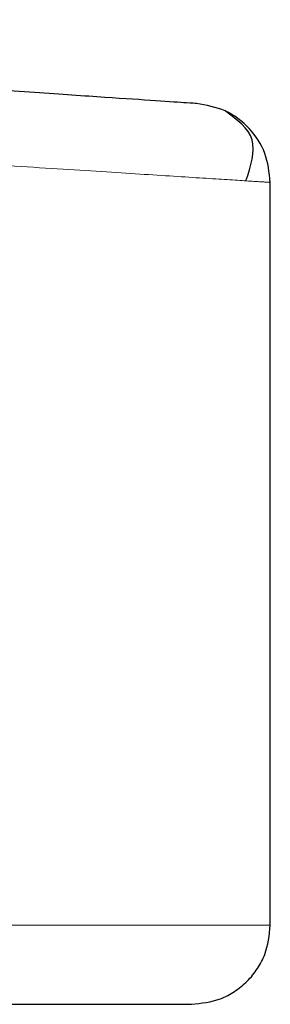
# Model space of a CAD drawing. Header units: millimetres. Extents: x 20 to 263, y 82 to 179.
# Tile 6 of 76: x 35.422 to 35.587, y 82.312 to 82.961. Entities that reach past the tile are written whole.
import ezdxf

# ---------------------------------------------------------------- set-up
doc = ezdxf.new("R2010")
doc.units = ezdxf.units.MM
doc.linetypes.add('PHANTOM', pattern=[12.7, 6.35, -1.27, 1.27, -1.27, 1.27, -1.27])

msp = doc.modelspace()

# ---------------------------------------------------------------- linework, layer by layer
at = {"color": 7, "linetype": 'Continuous', "lineweight": 25}
msp.add_line((35.58688, 82.36439), (35.58688, 82.85358), dxfattribs=at)
at = {"color": 8, "linetype": 'PHANTOM', "lineweight": 18}
msp.add_line((35.58688, 82.36439), (34.58056, 82.36439), dxfattribs=at)
at = {"color": 7, "linetype": 'Continuous', "lineweight": 25}
for points, knots in [([(35.53831, 82.90551), (35.537, 82.9056), (35.53437, 82.90577), (35.51325, 82.90719), (35.47986, 82.90943), (35.43343, 82.91254), (35.37498, 82.91646), (35.30523, 82.92114), (35.22521, 82.9265), (35.13605, 82.93248), (35.03903, 82.93898), (34.93549, 82.94592), (34.82708, 82.95319), (34.75218, 82.95821), (34.71472, 82.96072)], [0, 0, 0, 0, 0.083265, 0.166495, 0.249769, 0.333065, 0.416337, 0.499665, 0.583021, 0.66636, 0.749752, 0.83317, 0.916563, 1, 1, 1, 1]), ([(35.58688, 82.85358), (35.58616, 82.86011), (35.58473, 82.87317), (35.57366, 82.88989), (35.55771, 82.90206), (35.54478, 82.90436), (35.53831, 82.90551)], [0, 0, 0, 0, 0.249997, 0.500004, 0.750002, 1, 1, 1, 1]), ([(35.57077, 82.8546), (35.57397, 82.86428), (35.58032, 82.88348), (35.56483, 82.89493), (35.55714, 82.90061)], [0, 0, 0, 0, 0.503796, 1, 1, 1, 1]), ([(35.53483, 82.31234), (35.54138, 82.31304), (35.55145, 82.31411), (35.56357, 82.3206), (35.57191, 82.32731), (35.57862, 82.33565), (35.58512, 82.34777), (35.58619, 82.35784), (35.58688, 82.36439)], [0, 0, 0, 0, 0.239452, 0.368358, 0.500002, 0.631637, 0.760544, 1, 1, 1, 1]), ([(34.58056, 82.31234), (34.60879, 82.31234), (34.66712, 82.31234), (34.75666, 82.31234), (34.85165, 82.31234), (34.95133, 82.31234), (35.05428, 82.31234), (35.14782, 82.31234), (35.23052, 82.31234), (35.3019, 82.31234), (35.36746, 82.31234), (35.42501, 82.31234), (35.47253, 82.31234), (35.50777, 82.31234), (35.53054, 82.31234), (35.5334, 82.31234), (35.53483, 82.31234)], [0, 0, 0, 0, 0.056512, 0.116766, 0.180699, 0.251723, 0.32802, 0.409681, 0.474925, 0.543225, 0.614383, 0.68811, 0.76403, 0.841683, 0.920535, 1, 1, 1, 1])]:
    msp.add_open_spline(points, degree=3, knots=knots, dxfattribs=at)
at = {"color": 8, "linetype": 'PHANTOM', "lineweight": 18}
msp.add_open_spline([(34.71836, 82.90879), (34.74994, 82.90678), (34.80925, 82.90301), (34.89704, 82.89743), (34.97962, 82.89218), (35.06228, 82.88692), (35.14059, 82.88195), (35.21455, 82.87725), (35.28081, 82.87304), (35.3489, 82.8687), (35.41577, 82.86446), (35.47711, 82.86056), (35.52564, 82.85747), (35.56061, 82.85525), (35.58278, 82.85384), (35.58552, 82.85366), (35.58688, 82.85358)], degree=3, knots=[0, 0, 0, 0, 0.066618, 0.12514, 0.189875, 0.250255, 0.316305, 0.380006, 0.441359, 0.500366, 0.585655, 0.668945, 0.75024, 0.834102, 0.917353, 1, 1, 1, 1], dxfattribs=at)

doc.saveas('drawing.dxf')
